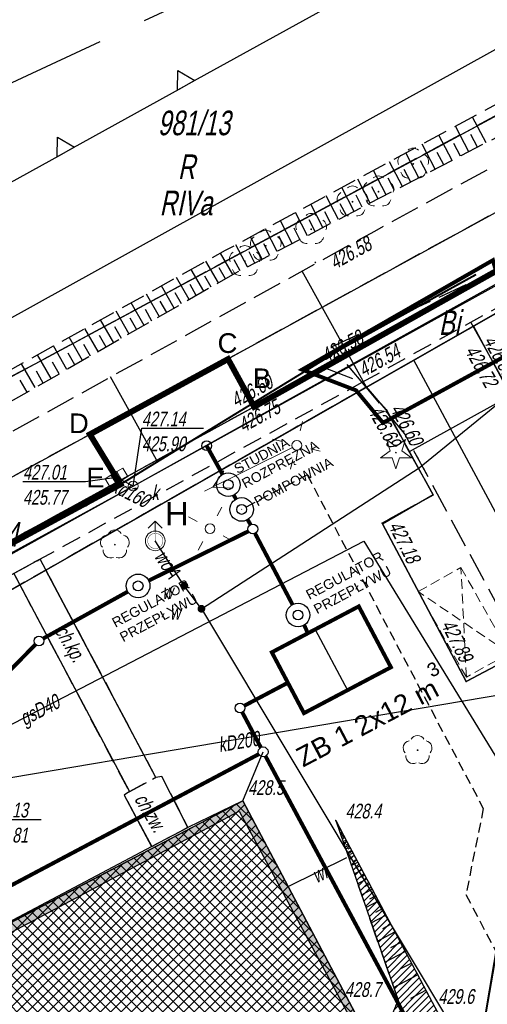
# Model space of a CAD drawing. Header units: metres. Extents: x 7409830 to 7410585, y 5569753 to 5570192.
# Tile 22 of 34: x 7410324 to 7410347, y 5570036 to 5570086. Entities that reach past the tile are written whole.
import ezdxf

# ---------------------------------------------------------------- set-up
doc = ezdxf.new("R2010")
doc.units = ezdxf.units.M
doc.header["$MEASUREMENT"] = 0
doc.set_wipeout_variables(frame=1)
for name, pattern in [('1.5_0.5', [2, 1.5, -0.5]), ('1.5_1.0', [2.5, 1.5, -1]), ('218-500', [1, 0.5, -0.5]), ('BUBZ01-500', [1.75, 1.25, -0.5]), ('DASHED', [0.75, 0.5, -0.25]), ('DGN Style 3', [8.758007, 6.255719, -2.502288]), ('KTCR02-500', [1.5, 1, -0.5]), ('KTJZ01-500', [2, 1.5, -0.5]), ('KTPL01-500', [2, 1.5, -0.5]), ('mz1.0_0.5', [1.5, 1, -0.5]), ('mz1.25_0.5', [1.75, 1.25, -0.5])]:
    doc.linetypes.add(name, pattern=pattern)
doc.layers.get('0').update_dxf_attribs({"color": 8})
for name, color, linetype in [('0 PZT - BUDYNEK OBJĘTY OPRACOWANIEM HATCH', 8, 'Continuous'), ('0 PZT - SKARPY', 8, 'Continuous'), ('0 PZT - skarpy hatch', 8, 'Continuous'), ('209-Opis konturu klasyfikacyjnego', 8, 'Continuous'), ('210-Oznaczenie użytku', 8, 'Continuous'), ('211-Nr działki', 8, 'Continuous'), ('216-Granica obrębu', 8, 'Continuous'), ('217-Granica konturu klasyfikcyjnego', 8, 'Continuous'), ('218-Granica użytku', 8, 'Continuous'), ('219-Linia granicy', 8, 'Continuous'), ('312-Budynek (powierzchnia)', 8, 'Continuous'), ('_Kan-deszczowa', 8, 'KANSAN_LINE'), ('_MAPA', 8, 'Continuous'), ('_MPZP_linie zagospodarowania', 8, 'Continuous'), ('_MPZP_NLZ', 8, 'Continuous'), ('_Zakres', 8, 'Continuous'), ('BUBZ01', 8, 'Continuous'), ('BUBZ01_1', 8, 'Continuous'), ('chodnik (powierzchnia)', 8, 'Continuous'), ('chodnik (powierzchnia)-Atr17', 8, 'Continuous'), ('drzewo iglaste (punkt)', 8, 'Continuous'), ('drzewo liściaste (punkt)', 8, 'Continuous'), ('E_NN', 4, 'Continuous'), ('EGBB01', 8, 'Continuous'), ('Granica', 8, 'Continuous'), ('hydrant (punkt)', 8, 'Continuous'), ('jezdnia (powierzchnia)', 8, 'Continuous'), ('kratka ściekowa (punkt)', 8, 'Continuous'), ('krawężnik (linia)', 8, 'Continuous'), ('KTCR02', 8, 'Continuous'), ('KTJZ01', 8, 'Continuous'), ('KTKR01', 8, 'Continuous'), ('KTPL01', 8, 'Continuous'), ('latarnia na słupie lub maszcie (punkt)', 8, 'Continuous'), ('OBOP02_01', 8, 'Continuous'), ('Obrys', 8, 'Continuous'), ('Opis', 8, 'Continuous'), ('przewód gazowy (linia)', 8, 'Continuous'), ('przewód gazowy (linia)-Atr1', 8, 'Continuous'), ('przewód kanalizacyjny (linia)', 8, 'Continuous'), ('przewód kanalizacyjny (linia)-Atr1', 8, 'Continuous'), ('przewód wodociągowy (linia)', 8, 'Continuous'), ('przewód wodociągowy (linia)-Atr1', 8, 'Continuous'), ('punkt o określonej wysokości (sieć kanalizacyjna)', 8, 'Continuous'), ('punkt o określonej wysokości (sieć kanalizacyjna)-Atr2', 8, 'Continuous'), ('punkt o określonej wysokości (sieć kanalizacyjna)-Atr3', 8, 'Continuous'), ('punkt wysokościowy sztuczny', 8, 'Continuous'), ('punkt wysokościowy sztuczny-Atr2', 8, 'Continuous'), ('RTPW01', 8, 'Continuous'), ('RTPW02', 8, 'Continuous'), ('SDRPK_420', 8, 'Continuous'), ('skarpa nieumocniona (powierzchnia)', 8, 'Continuous'), ('SUPE04', 8, 'Continuous'), ('SUSM01', 8, 'Continuous'), ('SUSM04_01_E', 8, 'Continuous'), ('słup (punkt)', 8, 'Continuous'), ('właz okrągły - siec kanalizacyjna (punkt)', 8, 'Continuous'), ('właz okrągły - siec kanalizacyjna (punkt)-Atr17', 8, 'Continuous'), ('zasuwa - siec wodociągowa (punkt)', 8, 'Continuous'), ('zasuwa - siec wodociągowa (punkt)-Atr17', 8, 'Continuous')]:
    doc.layers.add(name, color=color, linetype=linetype)
doc.styles.add('ARIAL', font='tahoma.ttf')
doc.styles.get("Standard").update_dxf_attribs({"font": 'arial.ttf'})
doc.styles.add('Style-WORKING_1250 I 0.20944', font='WORKING_1250.shx', dxfattribs={"oblique": 12})
doc.linetypes.add('KANSAN_LINE', pattern='A,0.5,-0.2,["KS",ARIAL,S=0.1,R=0,X=-0.1,Y=-0.05],-0.25', length=0.95)

# ---------------------------------------------------------------- blocks, each defined once
blk = doc.blocks.new('513_1')
at = {"layer": 'hydrant (punkt)', "color": 7, "linetype": 'Continuous', "lineweight": 13}
for p, q in [((0, 10), (-3.54, 6.46)), ((0, 5), (0, 10)), ((0, 10), (3.54, 6.46))]:
    blk.add_line(p, q, dxfattribs=at)
blk.add_circle((0, 0), 5, dxfattribs=at)
blk = doc.blocks.new('515_2')
at = {"layer": 'latarnia na słupie lub maszcie (punkt)', "color": 7, "linetype": 'Continuous', "lineweight": 13}
for p, q in [((0, 7.5), (0, 12.5)), ((7.5, 0), (12.5, 0)), ((-12.5, 0), (-7.5, 0)), ((0, -12.5), (0, -7.5))]:
    blk.add_line(p, q, dxfattribs=at)
blk = doc.blocks.new('921_1')
at = {"layer": 'drzewo iglaste (punkt)', "linetype": 'Continuous', "lineweight": 13}
h = blk.add_hatch(color=96, dxfattribs=at)
edge = h.paths.add_edge_path()
edge.add_arc((0, 0), 0.45, 0, 360)
at = {"layer": 'drzewo iglaste (punkt)', "color": 96, "linetype": 'Continuous', "lineweight": 13}
for p, q in [((-4.87, 6.71), (-3.01, 0.98)), ((0.01, 3.17), (-4.87, 6.71)), ((4.88, 6.7), (0.01, 3.17)), ((3.02, 0.97), (4.88, 6.7)), ((-3.01, 0.98), (-7.89, -2.56)), ((7.89, -2.57), (3.02, 0.97)), ((-7.89, -2.56), (-1.86, -2.56)), ((-1.86, -2.56), (0, -8.3)), ((0, -8.3), (1.87, -2.57)), ((1.87, -2.57), (7.89, -2.57))]:
    blk.add_line(p, q, dxfattribs=at)
blk = doc.blocks.new('922_1')
at = {"layer": 'drzewo liściaste (punkt)', "linetype": 'Continuous', "lineweight": 13}
h = blk.add_hatch(color=96, dxfattribs=at)
edge = h.paths.add_edge_path()
edge.add_arc((0, 0), 0.45, 0, 360)
at = {"layer": 'drzewo liściaste (punkt)', "color": 96, "linetype": 'Continuous', "lineweight": 13}
for centre, start, end in [((0, 3.75), 30.147, 149.853), ((-3.57, 1.16), 102.147, 221.853), ((3.57, 1.16), 318.147, 77.853), ((-2.2, -3.03), 174.147, 293.853), ((2.2, -3.03), 246.147, 5.853)]:
    blk.add_arc(centre, 3.75, start, end, dxfattribs=at)
blk = doc.blocks.new('510_1')
at = {"layer": 'słup (punkt)', "color": 7, "linetype": 'Continuous', "lineweight": 13}
blk.add_circle((0, 0), 2.5, dxfattribs=at)
blk = doc.blocks.new('US05_1')
at = {"layer": 'kratka ściekowa (punkt)', "color": 7, "linetype": 'Continuous', "lineweight": 13}
for p, q in [((-5.25, -2.5), (-5.25, 2.5)), ((-5.25, 2.5), (-1.75, 2.5)), ((-1.75, -2.5), (-1.75, 2.5)), ((-1.75, 2.5), (1.75, 2.5)), ((1.75, -2.5), (1.75, 2.5)), ((1.75, 2.5), (5.25, 2.5)), ((5.25, -2.5), (5.25, 2.5)), ((-5.25, -2.5), (-1.75, -2.5)), ((-1.75, -2.5), (1.75, -2.5)), ((1.75, -2.5), (5.25, -2.5))]:
    blk.add_line(p, q, dxfattribs=at)
blk = doc.blocks.new('US22_1')
at = {"layer": 'właz okrągły - siec kanalizacyjna (punkt)', "color": 7, "linetype": 'Continuous', "lineweight": 13}
blk.add_circle((0, 0), 2.5, dxfattribs=at)
blk = doc.blocks.new('PW01_1')
at = {"layer": 'punkt o określonej wysokości (sieć kanalizacyjna)', "linetype": 'Continuous', "lineweight": 13}
h = blk.add_hatch(color=36, dxfattribs=at)
edge = h.paths.add_edge_path()
edge.add_arc((0, 0), 0.45, 0, 360)
blk = doc.blocks.new('OP021_1')
at = {"layer": 'drzewo liściaste (punkt)', "linetype": 'Continuous', "lineweight": 13}
h = blk.add_hatch(color=96, dxfattribs=at)
edge = h.paths.add_edge_path()
edge.add_arc((0, 0), 0.5, 0, 360)
at = {"layer": 'drzewo liściaste (punkt)', "color": 96, "linetype": 'Continuous', "lineweight": 13}
for centre, start, end in [((0, 4), 49.272, 130.728), ((-3.8, 1.24), 121.308, 202.548), ((3.8, 1.24), 337.452, 58.692), ((-2.35, -3.24), 193.221, 274.871), ((2.35, -3.24), 265.129, 346.779)]:
    blk.add_arc(centre, 4, start, end, dxfattribs=at)
blk = doc.blocks.new('PW02_1')
at = {"layer": 'punkt wysokościowy sztuczny', "linetype": 'Continuous', "lineweight": 13}
h = blk.add_hatch(color=7, dxfattribs=at)
edge = h.paths.add_edge_path()
edge.add_arc((0, 0), 0.45, 0, 360)
blk = doc.blocks.new('510_3')
at = {"color": 7, "linetype": 'Continuous', "lineweight": 13}
blk.add_wipeout([(0.25, 0), (0.25, 0.016), (0.248, 0.031), (0.246, 0.047), (0.242, 0.062), (0.238, 0.077), (0.232, 0.092), (0.226, 0.106), (0.219, 0.12), (0.211, 0.134), (0.202, 0.147), (0.193, 0.159), (0.182, 0.171), (0.171, 0.182), (0.159, 0.193), (0.147, 0.202), (0.134, 0.211), (0.12, 0.219), (0.106, 0.226), (0.092, 0.232), (0.077, 0.238), (0.062, 0.242), (0.047, 0.246), (0.031, 0.248), (0.016, 0.25), (0, 0.25), (-0.016, 0.25), (-0.031, 0.248), (-0.047, 0.246), (-0.062, 0.242), (-0.077, 0.238), (-0.092, 0.232), (-0.106, 0.226), (-0.12, 0.219), (-0.134, 0.211), (-0.147, 0.202), (-0.159, 0.193), (-0.171, 0.182), (-0.182, 0.171), (-0.193, 0.159), (-0.202, 0.147), (-0.211, 0.134), (-0.219, 0.12), (-0.226, 0.106), (-0.232, 0.092), (-0.238, 0.077), (-0.242, 0.062), (-0.246, 0.047), (-0.248, 0.031), (-0.25, 0.016), (-0.25, 0), (-0.25, -0.016), (-0.248, -0.031), (-0.246, -0.047), (-0.242, -0.062), (-0.238, -0.077), (-0.232, -0.092), (-0.226, -0.106), (-0.219, -0.12), (-0.211, -0.134), (-0.202, -0.147), (-0.193, -0.159), (-0.182, -0.171), (-0.171, -0.182), (-0.159, -0.193), (-0.147, -0.202), (-0.134, -0.211), (-0.12, -0.219), (-0.106, -0.226), (-0.092, -0.232), (-0.077, -0.238), (-0.062, -0.242), (-0.047, -0.246), (-0.031, -0.248), (-0.016, -0.25), (0, -0.25), (0.016, -0.25), (0.031, -0.248), (0.047, -0.246), (0.062, -0.242), (0.077, -0.238), (0.092, -0.232), (0.106, -0.226), (0.12, -0.219), (0.134, -0.211), (0.147, -0.202), (0.159, -0.193), (0.171, -0.182), (0.182, -0.171), (0.193, -0.159), (0.202, -0.147), (0.211, -0.134), (0.219, -0.12), (0.226, -0.106), (0.232, -0.092), (0.238, -0.077), (0.242, -0.062), (0.246, -0.047), (0.248, -0.031)], dxfattribs=at).dxf.layer = 'SUSM04_01_E'
at = {"layer": 'SUSM04_01_E', "color": 7, "linetype": 'Continuous', "lineweight": 13}
blk.add_circle((0, 0), 0.25, dxfattribs=at)
blk = doc.blocks.new('SUSM01')
at = {"layer": 'SUSM01', "color": 7, "linetype": 'Continuous', "lineweight": 13}
for p, q in [((-0.543, 0.545), (-0.897, 0.899)), ((0.517, 0.545), (0.871, 0.899)), ((-0.897, -0.869), (-0.543, -0.515)), ((0.871, -0.869), (0.517, -0.515))]:
    blk.add_line(p, q, dxfattribs=at)
blk = doc.blocks.new('SUPE04_1')
at = {"layer": 'SUPE04', "color": 1, "linetype": 'Continuous', "lineweight": 13}
blk.add_line((5.25, 0), (0.25, 0), dxfattribs=at)
at = {"layer": 'SUPE04', "color": 1, "linetype": 'Continuous', "lineweight": 13, "flags": 128}
blk.add_lwpolyline([(3.9, 0.5), (4.766, 0), (3.9, -0.5)], dxfattribs=at)
blk = doc.blocks.new('OBOP02_01')
at = {"layer": 'OBOP02_01', "linetype": 'Continuous', "lineweight": 13}
h = blk.add_hatch(color=96, dxfattribs=at)
edge = h.paths.add_edge_path()
edge.add_arc((0, 0), 0.05, 0, 360)
at = {"layer": 'OBOP02_01', "color": 96, "linetype": 'Continuous', "lineweight": 13}
for centre, start, end in [((0, 0.375), 30.1471, 149.8529), ((-0.357, 0.116), 102.1471, 221.8529), ((0.357, 0.116), 318.1471, 77.8529), ((-0.22, -0.303), 174.1472, 293.8529), ((0.22, -0.303), 246.1471, 5.8529)]:
    blk.add_arc(centre, 0.375, start, end, dxfattribs=at)
blk = doc.blocks.new('RTPW02')
at = {"layer": 'RTPW02', "linetype": 'Continuous', "lineweight": 13}
h = blk.add_hatch(color=7, dxfattribs=at)
edge = h.paths.add_edge_path()
edge.add_arc((0, 0), 0.045, 0, 360)
blk = doc.blocks.new('RTPW01')
at = {"layer": 'RTPW01', "linetype": 'Continuous', "lineweight": 13}
h = blk.add_hatch(color=7, dxfattribs=at)
edge = h.paths.add_edge_path()
edge.add_arc((0, 0), 0.045, 0, 360)
blk = doc.blocks.new('US25_1')
at = {"layer": 'zasuwa - siec wodociągowa (punkt)', "linetype": 'Continuous', "lineweight": 13}
h = blk.add_hatch(color=7, dxfattribs=at)
edge = h.paths.add_edge_path()
edge.add_arc((0, 0), 2, 0, 360)
blk = doc.blocks.new('A$C92b4fa8d')
at = {"layer": '216-Granica obrębu', "linetype": '1.5_1.0', "flags": 128}
blk.add_lwpolyline([(234.071, 177.642), (186.85, 152.23), (118.4, 115.38), (107.71, 110.03), (87.37, 99.84), (69.66, 87.67), (69.04, 87.26), (64.07, 83.83), (-15.82, 50.62), (-46.081, 37.141)], dxfattribs=at)
at = {"layer": '217-Granica konturu klasyfikcyjnego', "linetype": '1.5_0.5', "flags": 128}
for points in [[(178.91, 147.95), (118.4, 115.38)], [(180.83, 144.37), (110.13, 105.69)], [(147.4, 123.14), (162.02, 131.12)], [(139.54, 119.5), (147.4, 123.14)], [(141.27, 117.44), (139.54, 119.5)], [(141.27, 117.44), (112.67, 101.11)], [(143.22, 115.08), (141.27, 117.44)], [(152.03, 98.81), (143.22, 115.08)]]:
    blk.add_lwpolyline(points, dxfattribs=at)
at = {"layer": '218-Granica użytku', "linetype": '218-500', "flags": 128}
for points in [[(178.91, 147.95), (118.4, 115.38)], [(180.83, 144.37), (110.13, 105.69)], [(141.27, 117.44), (178.06, 138.43)], [(147.4, 123.14), (162.02, 131.12)], [(139.54, 119.5), (147.4, 123.14)], [(141.27, 117.44), (139.54, 119.5)], [(141.27, 117.44), (112.67, 101.11)], [(143.22, 115.08), (141.27, 117.44)], [(152.03, 98.81), (143.22, 115.08)]]:
    blk.add_lwpolyline(points, dxfattribs=at)
at = {"layer": '219-Linia granicy', "linetype": 'Continuous', "flags": 128}
for points in [[(118.4, 115.38), (186.85, 152.23)], [(190.25, 149.52), (110.13, 105.69)], [(178.06, 138.43), (112.67, 101.11)]]:
    blk.add_lwpolyline(points, dxfattribs=at)
at = {"layer": '312-Budynek (powierzchnia)', "linetype": 'Continuous', "flags": 128}
blk.add_lwpolyline([(116.48, 86.72), (135, 96.41)], dxfattribs=at)
at = {"layer": '_MPZP_NLZ', "linetype": 'Continuous'}
for p, q in [((139.871, 137.073), (138.024, 136.052)), ((138.024, 136.052), (132.336, 132.906)), ((132.336, 132.906), (131.898, 132.664)), ((131.898, 132.664), (126.21, 129.519)), ((125.772, 129.277), (120.084, 126.131)), ((126.21, 129.519), (125.772, 129.277))]:
    blk.add_line(p, q, dxfattribs=at)
at = {"layer": '_MPZP_NLZ', "linetype": 'Continuous', "flags": 128}
for points in [[(132.555, 133.027), (131.679, 132.543), (131.691, 133.543), (132.555, 133.027)], [(126.429, 129.64), (125.554, 129.156), (125.565, 130.156), (126.429, 129.64)]]:
    blk.add_lwpolyline(points, close=True, dxfattribs=at)
at = {"layer": 'BUBZ01', "linetype": 'BUBZ01-500', "flags": 128}
for points in [[(139.72, 95.4), (142.89, 86.26), (142.04, 84.27), (141.16, 84.74), (125.45, 76.45), (128.1, 71.38), (129.914, 72.244)], [(139.72, 95.4), (145.21, 85.06), (143.61, 82.69), (139.4, 80.32), (128.92, 74.37), (129.914, 72.244)]]:
    blk.add_lwpolyline(points, dxfattribs=at)
at = {"layer": 'BUBZ01_1', "linetype": 'Continuous'}
for p, q in [((139.869, 95.057), (139.895, 95.071)), ((139.943, 94.758), (140.035, 94.807)), ((139.992, 94.616), (140.105, 94.676)), ((140.018, 94.714), (140.07, 94.741)), ((140.041, 94.473), (140.175, 94.544)), ((140.078, 94.577), (140.14, 94.61)), ((140.116, 94.259), (140.279, 94.346)), ((140.168, 94.371), (140.245, 94.412)), ((140.19, 94.045), (140.384, 94.149)), ((140.257, 94.166), (140.349, 94.215)), ((140.289, 93.76), (140.524, 93.885)), ((140.347, 93.96), (140.454, 94.017)), ((140.466, 93.686), (140.594, 93.754)), ((140.388, 93.475), (140.664, 93.622)), ((140.511, 93.118), (140.839, 93.292)), ((140.615, 93.343), (140.769, 93.424)), ((140.66, 92.691), (141.049, 92.897)), ((140.765, 93), (140.944, 93.095)), ((140.974, 92.52), (141.189, 92.634)), ((140.833, 92.192), (141.294, 92.436)), ((141.183, 92.04), (141.433, 92.173)), ((141.031, 91.621), (141.573, 91.909)), ((141.253, 90.98), (141.888, 91.317)), ((141.451, 91.422), (141.748, 91.58)), ((141.75, 90.737), (142.098, 90.922)), ((141.525, 90.195), (142.273, 90.592)), ((142.108, 89.914), (142.517, 90.131)), ((141.847, 89.268), (142.727, 89.736)), ((142.526, 88.954), (143.007, 89.209)), ((142.218, 88.199), (143.252, 88.748)), ((143.003, 87.856), (143.566, 88.155)), ((142.663, 86.916), (143.881, 87.563)), ((143.53, 86.363), (144.301, 86.772))]:
    blk.add_line(p, q, dxfattribs=at)
at = {"layer": 'chodnik (powierzchnia)', "linetype": 'mz1.0_0.5', "flags": 128}
blk.add_lwpolyline([(137.39, 117.44), (123.95, 110.06), (111.89, 103.44), (107.52, 101.01), (93.44, 93.3), (81.3, 86.64), (80.46, 86.16), (76.5, 83.98), (73.01, 82.06), (70.09, 80.48), (69.27, 79.32), (69.13, 78.22), (73.77, 80.74), (77.26, 82.67), (82.06, 85.32), (94.02, 91.89), (108.26, 99.7), (112.61, 102.15), (124.68, 108.69), (141.07, 117.69)], dxfattribs=at)
for points in [[(129.22, 96.87), (130.58, 97.59), (124.69, 108.7), (123.35, 107.97), (129.22, 96.87)], [(130.36, 94.08), (132.2, 95.06), (130.88, 97.65), (130.58, 97.59), (129.22, 96.87), (128.97, 96.7), (130.36, 94.08)]]:
    blk.add_lwpolyline(points, close=True, dxfattribs=at)
at = {"layer": 'EGBB01', "linetype": 'Continuous', "flags": 128}
blk.add_lwpolyline([(135, 96.41), (141.16, 84.74)], dxfattribs=at)
at = {"layer": 'jezdnia (powierzchnia)', "linetype": '1.5_0.5', "flags": 128}
blk.add_lwpolyline([(137.39, 117.44), (123.95, 110.06), (111.89, 103.44), (107.52, 101.01), (93.44, 93.3), (81.3, 86.64), (80.46, 86.16), (76.24, 89.54), (96.81, 100.75), (116.57, 111.49), (141.7, 125.38), (162.65, 136.82), (173.81, 142.88), (190.06, 151.83), (205.87, 160.5)], dxfattribs=at)
at = {"layer": 'krawężnik (linia)', "linetype": 'Continuous', "flags": 128}
blk.add_lwpolyline([(69.13, 78.22), (69.27, 79.32), (70.09, 80.48), (73.01, 82.06), (76.5, 83.98), (80.46, 86.16), (81.3, 86.64), (93.44, 93.3), (107.52, 101.01), (111.89, 103.44), (123.95, 110.06), (137.39, 117.44)], dxfattribs=at)
at = {"layer": 'KTCR02', "linetype": 'KTCR02-500', "flags": 128}
blk.add_lwpolyline([(141.07, 117.69), (146.59, 120.75), (147.82, 121.42), (164.56, 130.64)], dxfattribs=at)
at = {"layer": 'KTJZ01', "linetype": 'KTJZ01-500'}
blk.add_line((139.17, 118.42), (141.07, 117.69), dxfattribs=at)
at = {"layer": 'KTKR01', "linetype": 'Continuous'}
blk.add_line((141.07, 117.69), (142.27, 116.29), dxfattribs=at)
at = {"layer": 'KTKR01', "linetype": 'Continuous', "flags": 128}
for points in [[(200.02, 151.77), (179.49, 140.67), (177.78, 139.73), (173.36, 137.3), (171.61, 136.31), (166.33, 133.42), (163.74, 131.96), (139.17, 118.42), (137.39, 117.44)], [(150.11, 101.86), (151.8, 98.75), (157.14, 101.57), (161.59, 103.94), (153.22, 119.44), (148.65, 117.04), (146.59, 120.75)]]:
    blk.add_lwpolyline(points, dxfattribs=at)
at = {"layer": 'KTPL01', "linetype": 'KTPL01-500', "flags": 128}
blk.add_lwpolyline([(142.27, 116.29), (144.67, 111.96), (142.08, 110.52), (146.35, 102.47), (149.05, 103.89), (150.11, 101.86)], dxfattribs=at)
at = {"layer": 'przewód gazowy (linia)', "linetype": 'Continuous', "flags": 128}
blk.add_lwpolyline([(90.84, 83.46), (141.14, 109.61), (148.31, 97.9), (151.72, 91.37), (152.56, 84.36), (171.91, 48.43)], dxfattribs=at)
at = {"layer": 'przewód kanalizacyjny (linia)', "linetype": 'Continuous', "flags": 128}
for points in [[(94.71, 93.4), (129.42, 112.41), (164.07, 131.58), (198.51, 150.56), (234.37, 170.01), (237.715, 171.884)], [(129.42, 112.41), (128.57, 112.84)], [(148.32, 101.82), (121.08, 97.22)]]:
    blk.add_lwpolyline(points, dxfattribs=at)
at = {"layer": 'przewód wodociągowy (linia)', "linetype": 'Continuous', "flags": 128}
for points in [[(132.89, 106.17), (143.96, 113.34), (149.1, 117.52), (167.62, 130.23), (188.24, 141.85), (195.5, 146.15), (205.9, 131.81), (202.68, 129.11)], [(132.89, 106.17), (132.02, 107.34), (130.54, 109.62)], [(132.89, 106.17), (156.01, 67.6), (156.76, 66.33), (157.07, 65.8), (168.53, 44.91)], [(137.301, 92.052), (140.29, 93.52)]]:
    blk.add_lwpolyline(points, dxfattribs=at)
at = {"layer": 'punkt o określonej wysokości (sieć kanalizacyjna)-Atr2', "flags": 128}
for points in [[(129.42, 112.41), (129.86, 115.35), (133.001, 115.35)], [(128.57, 112.84), (127, 112.63), (123.817, 112.63)], [(121.08, 97.22), (121.85, 95.45), (124.736, 95.45)]]:
    blk.add_lwpolyline(points, dxfattribs=at)
at = {"layer": 'skarpa nieumocniona (powierzchnia)', "linetype": 'Continuous'}
for p, q in [((146.49, 129.41), (145.81, 130.71)), ((147.36, 129.86), (146.67, 131.17)), ((145.63, 128.97), (144.96, 130.25)), ((146.92, 129.64), (146.58, 130.29)), ((144.78, 128.52), (144.12, 129.8)), ((146.06, 129.19), (145.72, 129.83)), ((143.94, 128.09), (143.29, 129.35)), ((145.21, 128.74), (144.87, 129.38)), ((143.11, 127.65), (142.46, 128.9)), ((144.36, 128.3), (144.03, 128.94)), ((142.29, 127.22), (141.64, 128.46)), ((143.53, 127.87), (143.2, 128.5)), ((141.47, 126.8), (140.84, 128.02)), ((142.7, 127.44), (142.38, 128.06)), ((140.66, 126.38), (140.03, 127.59)), ((141.07, 126.59), (140.75, 127.2)), ((141.88, 127.01), (141.56, 127.63)), ((139.07, 125.55), (138.46, 126.74)), ((139.86, 125.96), (139.24, 127.16)), ((140.26, 126.17), (139.95, 126.77)), ((138.29, 125.14), (137.68, 126.32)), ((139.47, 125.76), (139.16, 126.35)), ((137.51, 124.74), (136.91, 125.9)), ((138.68, 125.35), (138.37, 125.94)), ((136.74, 124.34), (136.15, 125.49)), ((137.9, 124.94), (137.6, 125.53)), ((135.23, 123.55), (134.64, 124.68)), ((135.98, 123.95), (135.39, 125.09)), ((136.36, 124.14), (136.06, 124.72)), ((137.13, 124.54), (136.83, 125.12)), ((134.48, 123.16), (133.86, 124.25)), ((135.61, 123.75), (135.31, 124.32)), ((133.75, 122.74), (133.12, 123.84)), ((134.86, 123.36), (134.56, 123.92)), ((133.01, 122.32), (132.37, 123.43)), ((134.12, 122.95), (133.8, 123.5)), ((132.26, 121.89), (131.62, 123.01)), ((133.38, 122.53), (133.06, 123.08)), ((131.51, 121.46), (130.86, 122.59)), ((131.88, 121.67), (131.56, 122.24)), ((132.63, 122.1), (132.32, 122.66)), ((129.98, 120.58), (129.32, 121.73)), ((130.75, 121.02), (130.09, 122.16)), ((131.13, 121.24), (130.8, 121.81)), ((129.21, 120.14), (128.55, 121.3)), ((130.36, 120.8), (130.04, 121.38)), ((128.43, 119.7), (127.76, 120.87)), ((129.6, 120.36), (129.27, 120.94)), ((127.64, 119.25), (126.97, 120.43)), ((128.82, 119.92), (128.49, 120.5)), ((126.85, 118.8), (126.17, 119.98)), ((128.04, 119.47), (127.7, 120.06)), ((126.05, 118.34), (125.37, 119.54)), ((126.45, 118.57), (126.11, 119.16)), ((127.25, 119.02), (126.91, 119.61)), ((125.25, 117.88), (124.56, 119.09)), ((125.65, 118.11), (125.31, 118.71)), ((124.44, 117.42), (123.74, 118.63)), ((124.85, 117.65), (124.5, 118.25)), ((124.03, 117.18), (123.68, 117.79))]:
    blk.add_line(p, q, dxfattribs=at)
at = {"layer": 'skarpa nieumocniona (powierzchnia)', "linetype": 'mz1.25_0.5', "flags": 128}
blk.add_lwpolyline([(212.1, 164.25), (189.89, 152.26), (161.23, 137.08), (134.59, 123.22), (109.23, 108.72), (82.2, 93.43), (67.91, 85.34), (66.56, 86.71), (64.73, 89.68), (68.11, 87.69), (81.19, 94.77), (108.53, 110.18), (134.12, 124.4), (160.35, 138.55), (189.38, 154.43), (211.31, 165.41), (212.1, 164.25)], close=True, dxfattribs=at)
at = {"layer": 'skarpa nieumocniona (powierzchnia)', "linetype": 'Continuous', "flags": 128}
blk.add_lwpolyline([(140.66, 93.62), (140.65, 93.61)], dxfattribs=at)
at = {"layer": 'drzewo iglaste (punkt)', "linetype": 'Continuous', "xscale": 0.1, "yscale": 0.1, "zscale": 0.1}
blk.add_blockref('921_1', (142.78, 114.11), dxfattribs=at)
at = {"layer": 'drzewo liściaste (punkt)', "linetype": 'Continuous', "xscale": 0.1, "yscale": 0.1, "zscale": 0.1}
for name, p in [('OP021_1', (143.66, 128.79)), ('OP021_1', (141.89, 127.38)), ('OP021_1', (140.57, 126.87)), ('OP021_1', (138.47, 125.47)), ('OP021_1', (136.16, 124.62)), ('OP021_1', (135.1, 123.84)), ('922_1', (128.49, 109.43))]:
    blk.add_blockref(name, p, dxfattribs=at)
at = {"layer": 'hydrant (punkt)', "linetype": 'Continuous', "xscale": 0.1, "yscale": 0.1, "zscale": 0.1}
blk.add_blockref('513_1', (130.54, 109.62), dxfattribs=at)
at = {"layer": 'kratka ściekowa (punkt)', "linetype": 'Continuous', "xscale": 0.1, "yscale": 0.1, "zscale": 0.1, "rotation": 30.801}
blk.add_blockref('US05_1', (128.57, 112.84), dxfattribs=at)
at = {"layer": 'latarnia na słupie lub maszcie (punkt)', "linetype": 'Continuous', "xscale": 0.1, "yscale": 0.1, "zscale": 0.1, "rotation": 331.1369999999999}
blk.add_blockref('515_2', (133.33, 110.24), dxfattribs=at)
at = {"layer": 'OBOP02_01', "linetype": 'Continuous'}
blk.add_blockref('OBOP02_01', (143.88, 98.98), dxfattribs=at)
at = {"layer": 'punkt o określonej wysokości (sieć kanalizacyjna)', "linetype": 'Continuous', "xscale": 0.1, "yscale": 0.1, "zscale": 0.1}
for p in [(128.57, 112.84), (129.42, 112.41)]:
    blk.add_blockref('PW01_1', p, dxfattribs=at)
at = {"layer": 'punkt wysokościowy sztuczny', "linetype": 'Continuous', "xscale": 0.1, "yscale": 0.1, "zscale": 0.1}
blk.add_blockref('PW02_1', (138.68, 123.78), dxfattribs=at)
at = {"layer": 'RTPW01', "linetype": 'Continuous'}
for p in [(135, 96.41), (139.72, 95.4), (142.89, 86.26)]:
    blk.add_blockref('RTPW01', p, dxfattribs=at)
at = {"layer": 'RTPW02', "linetype": 'Continuous'}
for p in [(139.17, 118.42), (141.07, 117.69), (137.35, 117.46), (137.39, 117.44), (142.27, 116.29), (142.3, 116.29), (142.08, 110.52), (146.35, 102.47)]:
    blk.add_blockref('RTPW02', p, dxfattribs=at)
at = {"layer": 'słup (punkt)', "linetype": 'Continuous', "xscale": 0.1, "yscale": 0.1, "zscale": 0.1}
blk.add_blockref('510_1', (133.33, 110.24), dxfattribs=at)
at = {"layer": 'właz okrągły - siec kanalizacyjna (punkt)', "linetype": 'Continuous', "xscale": 0.1, "yscale": 0.1, "zscale": 0.1}
blk.add_blockref('US22_1', (129.42, 112.41), dxfattribs=at)
at = {"layer": 'zasuwa - siec wodociągowa (punkt)', "linetype": 'Continuous', "xscale": 0.1, "yscale": 0.1, "zscale": 0.1}
for p in [(132.02, 107.34), (132.89, 106.17)]:
    blk.add_blockref('US25_1', p, dxfattribs=at)
at = {"layer": '209-Opis konturu klasyfikacyjnego', "linetype": 'Continuous', "insert": (130.764, 126.16), "char_height": 1.25, "attachment_point": 7, "line_spacing_factor": 0.6}
blk.add_mtext('\\FWORKING_1250;\\Q12;\\H1x;\\W0.72;RIVa', dxfattribs=at)
at = {"layer": '210-Oznaczenie użytku', "linetype": 'Continuous', "char_height": 1.25, "attachment_point": 7, "line_spacing_factor": 0.6}
for s, insert in [('\\FWORKING_1250;\\Q12;\\H1x;\\W0.72;R', (131.695, 128.022)), ('\\FWORKING_1250;\\Q12;\\H1x;\\W0.72;Bi', (144.962, 120.092))]:
    blk.add_mtext(s, dxfattribs=dict(at, insert=insert))
at = {"layer": '211-Nr działki', "linetype": 'Continuous', "char_height": 1.25, "attachment_point": 7, "line_spacing_factor": 0.6}
for s, insert in [('\\FWORKING_1250;\\Q12;\\H1x;\\W0.72;981/13', (130.67, 130.233)), ('\\FWORKING_1250;\\Q12;\\H1x;\\W0.72;1110/14', (119.232, 109.316))]:
    blk.add_mtext(s, dxfattribs=dict(at, insert=insert))
at = {"layer": 'chodnik (powierzchnia)-Atr17', "char_height": 0.75, "attachment_point": 7, "line_spacing_factor": 0.6}
for s, insert, rotation in [('\\FWORKING_1250;\\Q12;\\H1x;\\W0.725;ch.kp.', (125.215, 104.933), 300.512), ('\\FWORKING_1250;\\Q12;\\H1x;\\W0.725;ch.zw.', (129.444, 96.493), 300.411)]:
    blk.add_mtext(s, dxfattribs=dict(at, insert=insert, rotation=rotation))
at = {"layer": 'przewód gazowy (linia)-Atr1', "insert": (123.778, 100.439), "char_height": 0.75, "attachment_point": 4, "rotation": 27.469, "line_spacing_factor": 0.6}
blk.add_mtext('\\FWORKING_1250;\\Q12;\\H1x;\\W0.725;gsD40', dxfattribs=at)
at = {"layer": 'przewód kanalizacyjny (linia)-Atr1', "char_height": 0.75, "line_spacing_factor": 0.6}
for s, insert, attachment_point, rotation in [('\\FWORKING_1250;\\Q12;\\H1x;\\W0.725;kd160', (128.57, 112.84), 1, 333.166), ('\\FWORKING_1250;\\Q12;\\H1x;\\W0.725;kD200', (133.751, 99.237), 4, 9.585)]:
    blk.add_mtext(s, dxfattribs=dict(at, insert=insert, attachment_point=attachment_point, rotation=rotation))
at = {"layer": 'przewód wodociągowy (linia)-Atr1', "char_height": 0.75, "attachment_point": 4, "line_spacing_factor": 0.6}
for s, insert, rotation in [('\\FWORKING_1250;\\Q12;\\H1x;\\W0.725;woA', (130.775, 109.032), 302.989), ('\\FWORKING_1250;\\Q12;\\H1x;\\W0.725;wl', (138.575, 92.538), 26.159)]:
    blk.add_mtext(s, dxfattribs=dict(at, insert=insert, rotation=rotation))
at = {"layer": 'punkt o określonej wysokości (sieć kanalizacyjna)-Atr2', "char_height": 0.75, "attachment_point": 7, "line_spacing_factor": 0.6}
for s, insert in [('\\FWORKING_1250;\\Q12;\\H1x;\\W0.725;427.14', (129.86, 115.447)), ('\\FWORKING_1250;\\Q12;\\H1x;\\W0.725;427.01', (123.817, 112.728)), ('\\FWORKING_1250;\\Q12;\\H1x;\\W0.725;428.13', (121.85, 95.548))]:
    blk.add_mtext(s, dxfattribs=dict(at, insert=insert))
at = {"layer": 'punkt o określonej wysokości (sieć kanalizacyjna)-Atr3', "char_height": 0.75, "attachment_point": 7, "line_spacing_factor": 0.6}
for s, insert in [('\\FWORKING_1250;\\Q12;\\H1x;\\W0.725;425.90', (129.86, 114.172)), ('\\FWORKING_1250;\\Q12;\\H1x;\\W0.725;425.77', (123.817, 111.452)), ('\\FWORKING_1250;\\Q12;\\H1x;\\W0.725;425.81', (121.85, 94.273))]:
    blk.add_mtext(s, dxfattribs=dict(at, insert=insert))
at = {"layer": 'punkt wysokościowy sztuczny-Atr2', "insert": (139.31, 124.06), "char_height": 0.75, "attachment_point": 1, "rotation": 28.93, "line_spacing_factor": 0.6}
blk.add_mtext('\\FWORKING_1250;\\Q12;\\H1x;\\W0.725;426.58', dxfattribs=at)
at = {"layer": 'RTPW01', "linetype": 'Continuous', "style": 'Style-WORKING_1250 I 0.20944', "oblique": 12, "width": 0.725}
for s, p in [('428.5', (135.259, 96.702)), ('428.4', (140.212, 95.508)), ('428.7', (140.184, 86.434)), ('429.6', (144.933, 86.081))]:
    blk.add_text(s, height=0.75, dxfattribs=at).set_placement(p)
at = {"layer": 'RTPW02', "linetype": 'Continuous', "style": 'Style-WORKING_1250 I 0.20944', "oblique": 12, "width": 0.725}
for s, rotation, p in [('426.58', 28.8582, (139.249, 118.64)), ('426.85', 299.0415, (147.204, 119.806)), ('426.54', 29.0017, (141.138, 117.938)), ('426.72', 299.0415, (146.262, 119.295)), ('426.60', 28.7715, (134.647, 116.383)), ('426.75', 28.7715, (135.028, 115.112)), ('426.69', 298.9984, (141.337, 116.234)), ('426.60', 298.9984, (142.468, 116.332)), ('427.18', 296.9111, (142.375, 110.387)), ('427.89', 296.9111, (145.054, 105.371))]:
    blk.add_text(s, height=0.75, rotation=rotation, dxfattribs=at).set_placement(p)
at = {"layer": 'właz okrągły - siec kanalizacyjna (punkt)-Atr17', "insert": (130.36, 111.7), "char_height": 0.75, "attachment_point": 7, "line_spacing_factor": 0.6}
blk.add_mtext('\\FWORKING_1250;\\Q12;\\H1x;\\W0.725;k', dxfattribs=at)
at = {"layer": 'zasuwa - siec wodociągowa (punkt)-Atr17', "char_height": 0.75, "attachment_point": 7, "line_spacing_factor": 0.6}
for insert in [(130.9, 106.67), (131.29, 105.62)]:
    blk.add_mtext('\\FWORKING_1250;\\Q12;\\H1x;\\W0.725;w', dxfattribs=dict(at, insert=insert))
at = {"layer": 'SUSM04_01_E', "linetype": 'Continuous'}
blk.add_blockref('510_3', (137.74, 114.48), dxfattribs=at)
at = {"layer": '_MPZP_linie zagospodarowania', "linetype": 'Continuous', "flags": 128}
for points in [[(-36.017, 45.88), (-28.946, 49.608), (53.908, 82.011), (62.561, 86.279), (72.781, 92.383), (84.166, 99.327), (208.113, 168.049), (235.982, 182.726)], [(-33.636, 36.641), (21.41, 58.657), (56.431, 72.334), (68.81, 78.645), (239.951, 174.025)]]:
    blk.add_lwpolyline(points, dxfattribs=at)
at = {"layer": '_Zakres', "linetype": 'DGN Style 3', "flags": 128}
blk.add_lwpolyline([(-38.44, 57.308), (8.317, -51.554), (289.417, 90.186), (230.606, 183.118), (-38.44, 57.308)], close=True, dxfattribs=at)
at = {"layer": 'SUPE04', "linetype": 'Continuous', "rotation": 206.4263512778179}
blk.add_blockref('SUPE04_1', (137.74, 114.48), dxfattribs=at)
at = {"layer": 'SUSM01', "linetype": 'Continuous', "rotation": 30.71296987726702}
blk.add_blockref('SUSM01', (137.74, 114.48), dxfattribs=at)
blk = doc.blocks.new('MIEJSCE POSTOJOWE')
at = {"layer": 'SDRPK_420', "color": 7, "linetype": 'DASHED', "lineweight": 13}
blk.add_lwpolyline([(7390925.942, 5525336.927), (7390925.942, 5525339.427), (7390930.942, 5525339.427), (7390930.942, 5525336.927)], close=True, dxfattribs=at)
for points in [[(7390925.942, 5525339.427), (7390930.942, 5525336.927)], [(7390925.942, 5525336.927), (7390930.942, 5525339.427)]]:
    blk.add_lwpolyline(points, dxfattribs=at)

msp = doc.modelspace()

# ---------------------------------------------------------------- hatches: boundary and pattern name
at = {"layer": '0 PZT - BUDYNEK OBJĘTY OPRACOWANIEM HATCH'}
h = msp.add_hatch(dxfattribs=at)
h.set_pattern_fill('ANSI37', color=256, scale=3)
h.set_pattern_definition([(45, (0, 0), (-0.265165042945, 0.265165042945), []), (135, (0, 0), (-0.265165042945, -0.265165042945), [])])
h.paths.add_polyline_path([(7410286.94, 5570006.15), (7410280.74, 5570017.93), (7410305.15, 5570030.79), (7410303.45, 5570034.07), (7410314.85, 5570039.96), (7410316.48, 5570036.72), (7410335, 5570046.41), (7410341.16, 5570034.74), (7410325.45, 5570026.45), (7410328.1, 5570021.38), (7410330.73, 5570022.68), (7410333.66, 5570017.1), (7410333.062, 5570016.787), (7410335.973, 5570011.242), (7410333.97, 5570010.19), (7410336.71, 5570004.97), (7410325.93, 5569999.31), (7410332.76, 5569986.46), (7410310.85, 5569974.81), (7410310.12, 5569976.08), (7410306.976, 5569974.408), (7410301.68, 5569984.37), (7410302.2, 5569984.65), (7410298.575, 5569991.463), (7410323.15, 5570004.54), (7410314.58, 5570020.67)])
at = {"layer": '0 PZT - skarpy hatch'}
h = msp.add_hatch(dxfattribs=at)
h.set_pattern_fill('ANSI31', color=256, scale=2)
h.set_pattern_definition([(45, (0, 0), (-0.1767766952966, 0.1767766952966), [])])
h.paths.add_polyline_path([(7410329.902, 5570022.271), (7410328.92, 5570024.37), (7410343.61, 5570032.69), (7410345.21, 5570035.06), (7410339.72, 5570045.4), (7410342.89, 5570036.26), (7410342.04, 5570034.27), (7410341.32, 5570034.81), (7410325.45, 5570026.45), (7410328.1, 5570021.38)])
at = {"layer": 'Obrys'}
h = msp.add_hatch(color=256, dxfattribs=at)
h.dxf.hatch_style = 1
h.paths.add_polyline_path([(7410286.94, 5570006.15), (7410280.74, 5570017.93), (7410305.15, 5570030.79), (7410303.45, 5570034.07), (7410314.85, 5570039.96), (7410316.48, 5570036.72), (7410335, 5570046.41), (7410341.16, 5570034.74), (7410325.45, 5570026.45), (7410328.1, 5570021.38), (7410330.73, 5570022.68), (7410333.66, 5570017.1), (7410333.062, 5570016.787), (7410335.973, 5570011.242), (7410333.97, 5570010.19), (7410336.71, 5570004.97), (7410325.93, 5569999.31), (7410332.76, 5569986.46), (7410310.85, 5569974.81), (7410310.12, 5569976.08), (7410306.976, 5569974.408), (7410301.68, 5569984.37), (7410302.2, 5569984.65), (7410298.575, 5569991.463), (7410323.15, 5570004.54), (7410314.58, 5570020.67)])
h.paths.add_polyline_path([(7410287.15, 5570006.825), (7410281.415, 5570017.721), (7410305.822, 5570030.579), (7410304.124, 5570033.856), (7410314.63, 5570039.284), (7410316.263, 5570036.039), (7410334.815, 5570045.875), (7410340.641, 5570035.018), (7410324.776, 5570026.66), (7410327.883, 5570020.715), (7410330.514, 5570022.016), (7410332.985, 5570017.311), (7410332.387, 5570016.997), (7410335.298, 5570011.452), (7410333.295, 5570010.4), (7410336.035, 5570005.18), (7410325.253, 5569999.519), (7410332.084, 5569986.667), (7410311.042, 5569975.479), (7410310.312, 5569976.749), (7410307.182, 5569975.085), (7410302.355, 5569984.166), (7410302.875, 5569984.446), (7410299.251, 5569991.256), (7410323.826, 5570004.333), (7410314.788, 5570021.344)], flags=16)

# ---------------------------------------------------------------- linework, layer by layer
for p, q in [((7410378.135, 5570004.615), (7410343.685, 5570068.811)), ((7410330.602, 5570063.744), (7410328.273, 5570067.958))]:
    msp.add_line(p, q)
for points in [[(7410254.33, 5569932.93), (7410275.68, 5569939.9), (7410351.52, 5569981.29), (7410432.43, 5570025.43), (7410392.127, 5570096.224), (7410365.659, 5570081.352), (7410312.67, 5570051.11), (7410274.39, 5570029.2), (7410221.02, 5570009.91)], [(7410330.355, 5570044.089), (7410332.202, 5570045.056), (7410330.88, 5570047.65), (7410330.58, 5570047.59), (7410324.69, 5570058.7), (7410323.35, 5570057.969), (7410329.225, 5570046.873), (7410328.97, 5570046.7)], [(7410318.77, 5570037.94), (7410316.119, 5570042.86), (7410316.28, 5570043.87), (7410312.544, 5570051.038), (7410323.661, 5570057.383), (7410329.225, 5570046.873), (7410328.97, 5570046.7), (7410330.364, 5570044.082)]]:
    msp.add_lwpolyline(points, close=True)
for points in [[(7410334.98, 5570017.88), (7410332.06, 5570023.3), (7410346.6, 5570031.25), (7410350.1, 5570051.95), (7410349.05, 5570053.89), (7410346.35, 5570052.47), (7410342.08, 5570060.52), (7410344.401, 5570061.811), (7410344.671, 5570061.958), (7410342.3, 5570066.29), (7410341.274, 5570067.435), (7410347.928, 5570071.232), (7410349.55, 5570068.39), (7410353.2, 5570069.41), (7410361.798, 5570054.124), (7410362.724, 5570054.629), (7410364.001, 5570052.288), (7410353.31, 5570046.59), (7410351.81, 5570048.81), (7410348.75, 5570030.95), (7410349.86, 5570025.96), (7410338.02, 5570019.59), (7410336.16, 5570018.6), (7410334.98, 5570017.88)], [(7410324.987, 5570058.14), (7410341.274, 5570067.435), (7410342.3, 5570066.29), (7410344.674, 5570061.952), (7410342.08, 5570060.52), (7410346.35, 5570052.47), (7410349.05, 5570053.89), (7410350.1, 5570051.95), (7410349.16, 5570046.1), (7410346.6, 5570031.25), (7410332.84, 5570023.76), (7410332.06, 5570023.3), (7410330.73, 5570022.68), (7410328.1, 5570021.38), (7410325.45, 5570026.45), (7410341.16, 5570034.74), (7410335, 5570046.41), (7410332.202, 5570045.056), (7410330.88, 5570047.65), (7410330.58, 5570047.59), (7410324.987, 5570058.14)], [(7410338.45, 5570065.823), (7410324.987, 5570058.14), (7410312.544, 5570051.038), (7410294.581, 5570040.757), (7410274.39, 5570029.2), (7410265.981, 5570026.161)], [(7410344.671, 5570061.958), (7410342.102, 5570060.478), (7410346.35, 5570052.47), (7410349.111, 5570053.922)], [(7410280.744, 5570017.922), (7410335, 5570046.41)]]:
    msp.add_lwpolyline(points)
msp.add_lwpolyline([(7410346.726, 5570070.547), (7410373.231, 5570021.154, 0.341999), (7410375.469, 5570020.157)], format="xyb")
at = {"layer": '0 PZT - SKARPY'}
msp.add_lwpolyline([(7410329.902, 5570022.271), (7410328.92, 5570024.37), (7410343.61, 5570032.69), (7410345.21, 5570035.06), (7410339.72, 5570045.4), (7410342.89, 5570036.26), (7410342.04, 5570034.27), (7410341.32, 5570034.81), (7410325.45, 5570026.45), (7410328.1, 5570021.38)], close=True, dxfattribs=at)
at = {"layer": '_Kan-deszczowa', "const_width": 0.2}
for points in [[(7410319.156, 5570039.95), (7410335.808, 5570048.779)], [(7410336.149, 5570048.676), (7410343.917, 5570034.2)]]:
    msp.add_lwpolyline(points, dxfattribs=at)
at = {"layer": '_Kan-deszczowa'}
msp.add_lwpolyline([(7410335, 5570046.41), (7410336.029, 5570048.896)], dxfattribs=at)
msp.add_circle((7410336.029, 5570048.896), 0.25, dxfattribs=at)
at = {"layer": 'Granica', "ltscale": 0.2, "const_width": 0.3}
msp.add_lwpolyline([(7410328.777, 5570062.496), (7410327.218, 5570065.039), (7410334.243, 5570068.866), (7410335.57, 5570066.441), (7410351.411, 5570075.329), (7410390.988, 5570002.821), (7410280.485, 5569942.522), (7410251.102, 5570020.783), (7410259.225, 5570023.719), (7410273.586, 5570030.64), (7410311.53, 5570053.165), (7410328.777, 5570062.496)], dxfattribs=at)
at = {"layer": 'Obrys'}
for points in [[(7410316.48, 5570036.72), (7410335, 5570046.41), (7410341.16, 5570034.74), (7410325.45, 5570026.45), (7410328.1, 5570021.38), (7410330.73, 5570022.68), (7410333.66, 5570017.1), (7410333.062, 5570016.787), (7410335.973, 5570011.242), (7410333.97, 5570010.19), (7410336.71, 5570004.97), (7410325.93, 5569999.31), (7410332.76, 5569986.46), (7410310.85, 5569974.81)], [(7410316.263, 5570036.039), (7410334.815, 5570045.875), (7410340.641, 5570035.018), (7410324.776, 5570026.66), (7410327.883, 5570020.715), (7410330.514, 5570022.016), (7410332.985, 5570017.311), (7410332.387, 5570016.997), (7410335.298, 5570011.452), (7410333.295, 5570010.4), (7410336.035, 5570005.18), (7410325.253, 5569999.519), (7410332.084, 5569986.667), (7410311.042, 5569975.479)]]:
    msp.add_lwpolyline(points, dxfattribs=at)
at = {"layer": 'Opis', "const_width": 0.02}
for points in [[(7410330.54, 5570059.62), (7410330.54, 5570060.62), (7410330.186, 5570060.266)], [(7410330.54, 5570059.62), (7410330.54, 5570060.62), (7410330.894, 5570060.266)]]:
    msp.add_lwpolyline(points, dxfattribs=at)
msp.add_lwpolyline([(7410330.54, 5570060.008, 33.627751), (7410330.586, 5570060.006)], format="xyb", dxfattribs=at)

# ---------------------------------------------------------------- texts
at = {"layer": 'Opis', "insert": (7410331.028, 5570061.605), "char_height": 1.2, "width": 0.56343, "attachment_point": 1}
msp.add_mtext('H', dxfattribs=at)

# ---------------------------------------------------------------- next in the draw order: block references
at = {"layer": '_MAPA'}
msp.add_blockref('A$C92b4fa8d', (7410200, 5569950), dxfattribs=at)

# ---------------------------------------------------------------- next in the draw order: linework, layer by layer
for points in [[(7410341.275, 5570067.434), (7410338.01, 5570073.341)], [(7410280.724, 5570017.921), (7410335, 5570046.41)]]:
    msp.add_lwpolyline(points)
at = {"layer": '219-Linia granicy'}
msp.add_lwpolyline([(7410346.35, 5570052.47), (7410349.111, 5570053.922), (7410351.8, 5570048.75), (7410361.59, 5570053.94), (7410353.192, 5570069.425), (7410348.65, 5570067.04), (7410343.451, 5570064.159), (7410344.673, 5570061.962), (7410342.102, 5570060.478)], close=True, dxfattribs=at)
at = {"layer": '_Kan-deszczowa', "const_width": 0.2}
for points in [[(7410333.964, 5570063.001), (7410333.154, 5570064.461)], [(7410334.644, 5570061.746), (7410334.537, 5570061.947)], [(7410335.388, 5570060.446), (7410335.238, 5570060.703)], [(7410335.28, 5570060.113), (7410330.209, 5570057.6)], [(7410337.521, 5570056.384), (7410335.617, 5570060.001)], [(7410324.847, 5570054.657), (7410329.146, 5570057.043), (7410329.146, 5570057.043)], [(7410338.302, 5570054.926), (7410338.115, 5570055.342)], [(7410321.985, 5570051.839), (7410324.454, 5570054.357), (7410324.454, 5570054.357)], [(7410335.073, 5570051.241), (7410337.286, 5570052.41)], [(7410335.912, 5570049.117), (7410334.969, 5570050.903)]]:
    msp.add_lwpolyline(points, dxfattribs=at)
msp.add_lwpolyline([(7410338.103, 5570050.862), (7410336.469, 5570053.957), (7410340.89, 5570056.292), (7410342.525, 5570053.196)], close=True, dxfattribs=at)
at = {"layer": '_Kan-deszczowa'}
for centre, radius in [((7410333.154, 5570064.461), 0.25), ((7410334.255, 5570062.476), 0.6), ((7410334.255, 5570062.476), 0.25), ((7410334.935, 5570061.221), 0.6), ((7410334.935, 5570061.221), 0.25), ((7410335.504, 5570060.224), 0.25), ((7410329.671, 5570057.334), 0.6), ((7410329.671, 5570057.334), 0.25), ((7410337.801, 5570055.853), 0.6), ((7410337.801, 5570055.853), 0.25), ((7410324.629, 5570054.536), 0.25), ((7410334.852, 5570051.124), 0.25)]:
    msp.add_circle(centre, radius, dxfattribs=at)
at = {"layer": 'E_NN', "linetype": 'DASHED'}
for p, q in [((7410338.264, 5570062.979), (7410334.935, 5570061.221)), ((7410338.264, 5570062.979), (7410347.221, 5570046.015)), ((7410347.221, 5570046.015), (7410346.337, 5570041.635)), ((7410346.337, 5570041.635), (7410356.42, 5570022.539))]:
    msp.add_line(p, q, dxfattribs=at)
at = {"layer": 'Granica'}
msp.add_line((7410338.68, 5570055.124), (7410340.314, 5570052.029), dxfattribs=at)
at = {"layer": 'Granica', "ltscale": 0.2, "const_width": 0.2}
msp.add_lwpolyline([(7410338.009, 5570068.33), (7410340.754, 5570067.276), (7410342.123, 5570065.623), (7410349.426, 5570069.617), (7410348.39, 5570071.424), (7410347.711, 5570073.895)], close=True, dxfattribs=at)
at = {"layer": 'Granica', "ltscale": 0.2, "const_width": 0.1}
msp.add_lwpolyline([(7410326.983, 5570061.397), (7410340.112, 5570069.446), (7410346.855, 5570073.168)], dxfattribs=at)

# ---------------------------------------------------------------- next in the draw order: block references
at = {"layer": 'Opis', "rotation": 119.3559743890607}
msp.add_blockref('MIEJSCE POSTOJOWE', (15849465.634, 1836900.141), dxfattribs=at)

# ---------------------------------------------------------------- next in the draw order: texts
at = {"layer": '219-Linia granicy', "insert": (7410337.269, 5570049.577), "char_height": 1, "width": 17.61592, "attachment_point": 1, "rotation": 27.8332}
msp.add_mtext('ZB 1 2x12 m\\H0.7x;\\A1;\\S3^ ;', dxfattribs=at)
at = {"layer": '_Kan-deszczowa', "char_height": 0.5, "width": 3.63811, "attachment_point": 1, "rotation": 28.198}
for s, insert in [('STUDNIA ROZPRĘŻNA', (7410334.484, 5570063.456)), ('POMPOWNIA', (7410335.506, 5570061.802)), ('REGULATOR\\PPRZEPŁYWU', (7410338.139, 5570057.059)), ('REGULATOR\\PPRZEPŁYWU', (7410328.279, 5570055.64))]:
    msp.add_mtext(s, dxfattribs=dict(at, insert=insert))
at = {"layer": 'Granica', "ltscale": 0.2, "char_height": 1, "width": 0.65171, "attachment_point": 1}
for s, insert in [('C', (7410333.711, 5570070.18)), ('B', (7410335.506, 5570068.39)), ('D', (7410326.156, 5570066.102)), ('E', (7410327.035, 5570063.338))]:
    msp.add_mtext(s, dxfattribs=dict(at, insert=insert))

doc.saveas('drawing.dxf')
